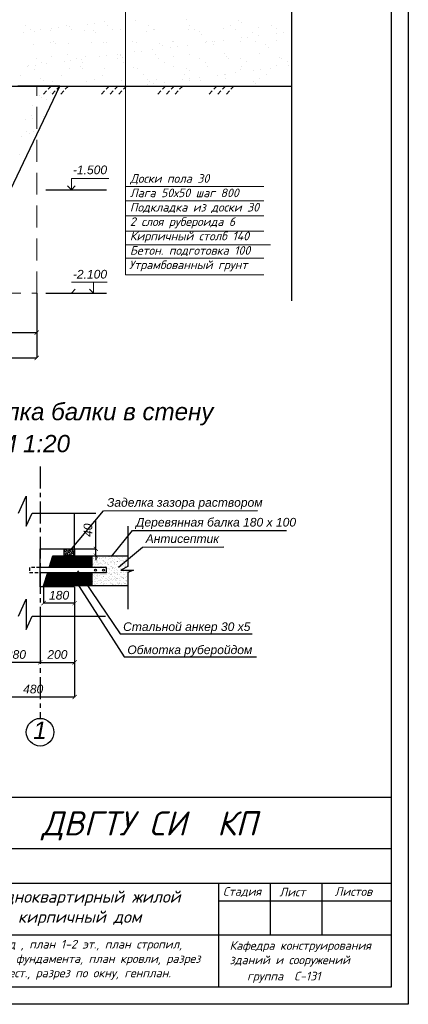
# Model space of a CAD drawing. Header units: millimetres. Extents: x 84778 to 227326, y -44398 to 146312.
# Tile 25 of 67: x 216073 to 227326, y -44398 to -15894. Entities that reach past the tile are written whole.
import ezdxf

# ---------------------------------------------------------------- set-up
doc = ezdxf.new("R2010")
doc.units = ezdxf.units.MM
doc.header["$LTSCALE"] = 10
for name, pattern in [('ACAD_ISO03W100', [30, 12, -18]), ('CENTER', [50.8, 31.75, -6.35, 6.35, -6.35]), ('DASHED', [19.05, 12.7, -6.35])]:
    doc.linetypes.add(name, pattern=pattern)
for name, color, linetype in [('Осевая', 7, 'CENTER'), ('Пунктир', 7, 'DASHED'), ('Размерная', 7, 'Continuous'), ('Текст', 7, 'Continuous'), ('Штриховка', 7, 'DASHED')]:
    doc.layers.add(name, color=color, linetype=linetype)
for name, color, linetype, lineweight in [('Основная', 7, 'Continuous', 30), ('основной', 7, 'Continuous', 30), ('пунктирная', 7, 'ACAD_ISO03W100', 20), ('Тонкая', 7, 'Continuous', 25)]:
    doc.layers.add(name, color=color, linetype=linetype, lineweight=lineweight)
doc.styles.add('Isocpeur', font='isocpeui.ttf')
doc.styles.add('JOHN 13', font='isocpeui.ttf', dxfattribs={"height": 3.5})
doc.styles.add('STIL 888', font='ARIALI.TTF')

# ---------------------------------------------------------------- blocks, each defined once
blk = doc.blocks.new('_ArchTick')
at = {"color": 0, "linetype": 'ByBlock', "const_width": 0.15}
blk.add_lwpolyline([(-0.5, -0.5), (0.5, 0.5)], dxfattribs=at)

msp = doc.modelspace()

# ---------------------------------------------------------------- linework, layer by layer
at = {"lineweight": 30}
for p, q in [((227326.4, 15002.5), (227326.4, -44397.5)), ((226826.4, 14502.5), (226826.4, -43897.5)), ((226826.4, -43897.5), (145226.4, -43897.5)), ((227326.4, -44397.5), (143226.4, -44397.5))]:
    msp.add_line(p, q, dxfattribs=at)
at = {"color": 0, "linetype": 'ByBlock', "const_width": 18.8}
msp.add_lwpolyline([(216506.4, -25013.6), (216631.4, -24888.6)], dxfattribs=at)
at = {"layer": 'Осевая', "ltscale": 2}
msp.add_line((216664.5, -28829.4), (216664.5, -36119.9), dxfattribs=at)
at = {"layer": 'Основная', "ltscale": 50}
msp.add_line((216568.9, -17815.4), (223940.4, -17815.4), dxfattribs=at)
at = {"layer": 'основной', "linetype": 'Continuous', "ltscale": 1000}
for p, q in [((213717, -17815.4), (216568.9, -17815.4)), ((215811.2, -20815.4), (217231.8, -17815.4)), ((217231.8, -17815.4), (216018.9, -17815.4))]:
    msp.add_line(p, q, dxfattribs=at)
at = {"layer": 'основной', "ltscale": 1000}
for p, q in [((217664.5, -31211.2), (217664.5, -30177.7)), ((216664.5, -31211.2), (217664.5, -31211.2)), ((216664.5, -31898.7), (216664.5, -31211.2)), ((216664.5, -32311.2), (216664.5, -31898.7)), ((217664.5, -32311.2), (216664.5, -32311.2)), ((217664.5, -32311.8), (217664.5, -33160.6))]:
    msp.add_line(p, q, dxfattribs=at)
at = {"layer": 'Пунктир', "ltscale": 0.8}
for p, q in [((216664.5, -31748.7), (216356.3, -31748.7)), ((216356.3, -31748.7), (216356.3, -31898.7)), ((216356.3, -31898.7), (216664.5, -31898.7))]:
    msp.add_line(p, q, dxfattribs=at)
at = {"layer": 'пунктирная', "linetype": 'DASHED', "ltscale": 5}
for p, q in [((216568.9, -23815.4), (216568.9, -17815.4)), ((213568.9, -23815.4), (216568.9, -23815.4))]:
    msp.add_line(p, q, dxfattribs=at)
at = {"layer": 'Размерная', "linetype": 'Continuous', "lineweight": 20}
for p, q in [((217568.7, -20495.4), (218653.4, -20495.4)), ((217568.7, -20815.4), (217568.7, -20495.4)), ((217455.6, -20702.3), (217568.7, -20815.4)), ((217681.9, -20702.3), (217568.7, -20815.4)), ((217568.7, -23488), (218609.8, -23488)), ((218210.1, -23808), (218210.1, -23488)), ((217681.9, -23694.8), (217568.7, -23808)), ((218096.9, -23694.8), (218210.1, -23808))]:
    msp.add_line(p, q, dxfattribs=at)
at = {"layer": 'Размерная', "ltscale": 1000}
for p, q in [((216664.5, -33161.2), (216664.5, -34500.9)), ((216664.5, -33164.4), (216664.5, -34500.9)), ((217664.5, -33164.4), (217664.5, -34500.9)), ((217664.5, -33165), (217664.5, -35502.1)), ((216664.5, -34499.7), (215264.5, -34499.7)), ((216664.5, -34499.7), (217664.5, -34499.7)), ((215264.5, -35500.9), (217664.5, -35500.9))]:
    msp.add_line(p, q, dxfattribs=at)
at = {"layer": 'Текст', "lineweight": 20}
for p, q in [((219134.6, -13465.4), (219134.6, -23275.8)), ((219134.6, -20724), (223140.7, -20724)), ((219134.6, -21138.7), (223140.7, -21138.7)), ((219134.6, -21569.3), (223140.7, -21569.3)), ((219134.6, -22015.9), (223140.7, -22015.9)), ((219134.6, -22414.6), (223334.9, -22414.6)), ((219134.6, -22797.4), (223140.7, -22797.4)), ((219134.6, -23275.8), (223140.7, -23275.8))]:
    msp.add_line(p, q, dxfattribs=at)
at = {"layer": 'Тонкая', "ltscale": 50}
for p, q in [((223942.8, -10943.1), (223942.8, -24028.4)), ((216832.7, -20815.4), (218583.3, -20815.4)), ((216568.9, -23814.8), (216568.9, -24952)), ((216832.7, -23808), (218583.3, -23808)), ((215068.9, -24951.1), (216568.9, -24951.1))]:
    msp.add_line(p, q, dxfattribs=at)
at = {"layer": 'Тонкая', "linetype": 'Continuous', "ltscale": 1000}
for p, q in [((218540.2, -15956.8), (218540.2, -15956.8)), ((219414.3, -15928.3), (219414.3, -15928.3)), ((220891.1, -15897.7), (220891.1, -15897.7)), ((222415.6, -15910.8), (222415.6, -15910.8)), ((216238.2, -16072.8), (216238.2, -16072.8)), ((216398.9, -16175.2), (216398.9, -16175.2)), ((216489.1, -16226.9), (216489.1, -16226.9)), ((216674.1, -16185.3), (216674.1, -16185.3)), ((216978.1, -16215.3), (216978.1, -16215.3)), ((217006.6, -16158.8), (217006.6, -16158.8)), ((217204.9, -16132.6), (217204.9, -16132.6)), ((217424.7, -16070.7), (217424.7, -16070.7)), ((217514.7, -16091.9), (217514.7, -16091.9)), ((217585.4, -16173), (217585.4, -16173)), ((217952.7, -16219.9), (217952.7, -16219.9)), ((218032.2, -16023.7), (218032.2, -16023.7)), ((218198.7, -16198.4), (218198.7, -16198.4)), ((218230.5, -15997.6), (218230.5, -15997.6)), ((218611.2, -16068.5), (218611.2, -16068.5)), ((218771.9, -16170.9), (218771.9, -16170.9)), ((218981.8, -16182.9), (218981.8, -16182.9)), ((219745.7, -16232.1), (219745.7, -16232.1)), ((219797.7, -16066.4), (219797.7, -16066.4)), ((219958.4, -16168.7), (219958.4, -16168.7)), ((219979.1, -16170.1), (219979.1, -16170.1)), ((220953.7, -16174.8), (220953.7, -16174.8)), ((220984.2, -16064.2), (220984.2, -16064.2)), ((221144.9, -16166.6), (221144.9, -16166.6)), ((221270.3, -16245.2), (221270.3, -16245.2)), ((221982.8, -16137.7), (221982.8, -16137.7)), ((222170.7, -16062.1), (222170.7, -16062.1)), ((222331.3, -16164.4), (222331.3, -16164.4)), ((222485.8, -15975.1), (222485.8, -15975.1)), ((222980.1, -16125), (222980.1, -16125)), ((223357.2, -16059.9), (223357.2, -16059.9)), ((223517.8, -16162.3), (223517.8, -16162.3)), ((216179.4, -16267.7), (216179.4, -16267.7)), ((218268.9, -16262.7), (218268.9, -16262.7)), ((220494.3, -16527.4), (220494.3, -16527.4)), ((221340.5, -16309.5), (221340.5, -16309.5)), ((221491.6, -16514.6), (221491.6, -16514.6)), ((221968.2, -16492), (221968.2, -16492)), ((222466.2, -16519.3), (222466.2, -16519.3)), ((222485.7, -16423.9), (222485.7, -16423.9)), ((222684, -16397.8), (222684, -16397.8)), ((222817.3, -16278.8), (222817.3, -16278.8)), ((222993.8, -16357), (222993.8, -16357)), ((223495.2, -16482.2), (223495.2, -16482.2)), ((223511.3, -16288.9), (223511.3, -16288.9)), ((223709.6, -16262.8), (223709.6, -16262.8)), ((216464.3, -16609.5), (216464.3, -16609.5)), ((216977.3, -16543.7), (216977.3, -16543.7)), ((217053.4, -16532.8), (217053.4, -16532.8)), ((217123.6, -16597.1), (217123.6, -16597.1)), ((217493.3, -16572.5), (217493.3, -16572.5)), ((218163.8, -16541.5), (218163.8, -16541.5)), ((218490.6, -16559.8), (218490.6, -16559.8)), ((218600.4, -16566.5), (218600.4, -16566.5)), ((219350.3, -16539.4), (219350.3, -16539.4)), ((219465.2, -16564.4), (219465.2, -16564.4)), ((219607.3, -16802.8), (219607.3, -16802.8)), ((219917.1, -16762), (219917.1, -16762)), ((220124.9, -16579.5), (220124.9, -16579.5)), ((220195.2, -16643.9), (220195.2, -16643.9)), ((220434.6, -16693.9), (220434.6, -16693.9)), ((220536.8, -16537.2), (220536.8, -16537.2)), ((220632.9, -16667.8), (220632.9, -16667.8)), ((220942.6, -16627), (220942.6, -16627)), ((221460.1, -16558.9), (221460.1, -16558.9)), ((221658.5, -16532.8), (221658.5, -16532.8)), ((221672, -16613.2), (221672, -16613.2)), ((221723.3, -16535.1), (221723.3, -16535.1)), ((222909.7, -16532.9), (222909.7, -16532.9)), ((223196.5, -16626.3), (223196.5, -16626.3)), ((223266.7, -16690.7), (223266.7, -16690.7)), ((216545.9, -17026.9), (216545.9, -17026.9)), ((217002.1, -16949.4), (217002.1, -16949.4)), ((217357.9, -17099), (217357.9, -17099)), ((217455, -16900.8), (217455, -16900.8)), ((217556.2, -17072.9), (217556.2, -17072.9)), ((217732.4, -17024.7), (217732.4, -17024.7)), ((217865.9, -17032.1), (217865.9, -17032.1)), ((217976.7, -16954), (217976.7, -16954)), ((218383.4, -16964), (218383.4, -16964)), ((218581.8, -16937.8), (218581.8, -16937.8)), ((218891.5, -16897.1), (218891.5, -16897.1)), ((218918.9, -17022.6), (218918.9, -17022.6)), ((218979.6, -16913.9), (218979.6, -16913.9)), ((219005.8, -16917), (219005.8, -16917)), ((219049.8, -16978.3), (219049.8, -16978.3)), ((219409, -16828.9), (219409, -16828.9)), ((220003.1, -16904.3), (220003.1, -16904.3)), ((220105.4, -17020.4), (220105.4, -17020.4)), ((220526.6, -16947.6), (220526.6, -16947.6)), ((220977.7, -16908.9), (220977.7, -16908.9)), ((221291.9, -17018.3), (221291.9, -17018.3)), ((222006.8, -16871.9), (222006.8, -16871.9)), ((222051.2, -16960.7), (222051.2, -16960.7)), ((222121.4, -17025.1), (222121.4, -17025.1)), ((222478.4, -17016.1), (222478.4, -17016.1)), ((223004.1, -16859.1), (223004.1, -16859.1)), ((223598.2, -16994.4), (223598.2, -16994.4)), ((223664.9, -17014), (223664.9, -17014)), ((216309.7, -17235.2), (216309.7, -17235.2)), ((216332.3, -17234), (216332.3, -17234)), ((216488.3, -17343.7), (216488.3, -17343.7)), ((216530.6, -17207.9), (216530.6, -17207.9)), ((216706.6, -17129.3), (216706.6, -17129.3)), ((216840.4, -17167.1), (216840.4, -17167.1)), ((217517.3, -17306.6), (217517.3, -17306.6)), ((217834.3, -17248.3), (217834.3, -17248.3)), ((217893.1, -17127.1), (217893.1, -17127.1)), ((217904.5, -17312.7), (217904.5, -17312.7)), ((218514.6, -17293.9), (218514.6, -17293.9)), ((219079.6, -17124.9), (219079.6, -17124.9)), ((219381.3, -17282), (219381.3, -17282)), ((219489.2, -17298.5), (219489.2, -17298.5)), ((220266.1, -17122.8), (220266.1, -17122.8)), ((220518.3, -17261.5), (220518.3, -17261.5)), ((220905.8, -17295.1), (220905.8, -17295.1)), ((220976.1, -17359.5), (220976.1, -17359.5)), ((221452.6, -17120.6), (221452.6, -17120.6)), ((221515.6, -17248.8), (221515.6, -17248.8)), ((222452.9, -17328.8), (222452.9, -17328.8)), ((222490.2, -17253.4), (222490.2, -17253.4)), ((222639.1, -17118.5), (222639.1, -17118.5)), ((222837, -17364.1), (222837, -17364.1)), ((223035.3, -17338), (223035.3, -17338)), ((223345.1, -17297.2), (223345.1, -17297.2)), ((223519.3, -17216.4), (223519.3, -17216.4)), ((223825.5, -17116.3), (223825.5, -17116.3)), ((223862.6, -17229.1), (223862.6, -17229.1)), ((216098.5, -17499.9), (216098.5, -17499.9)), ((216688.9, -17582.7), (216688.9, -17582.7)), ((216759.2, -17647.1), (216759.2, -17647.1)), ((217285, -17497.7), (217285, -17497.7)), ((218236, -17616.4), (218236, -17616.4)), ((218471.5, -17495.6), (218471.5, -17495.6)), ((219029.8, -17651.1), (219029.8, -17651.1)), ((219658, -17493.4), (219658, -17493.4)), ((219760.5, -17629.5), (219760.5, -17629.5)), ((220027.1, -17638.4), (220027.1, -17638.4)), ((220785.9, -17634.1), (220785.9, -17634.1)), ((220844.5, -17491.3), (220844.5, -17491.3)), ((220984.2, -17608), (220984.2, -17608)), ((221001.7, -17643), (221001.7, -17643)), ((221293.9, -17567.3), (221293.9, -17567.3)), ((221307.5, -17663.2), (221307.5, -17663.2)), ((221811.4, -17499.1), (221811.4, -17499.1)), ((222009.7, -17473), (222009.7, -17473)), ((222030.8, -17606), (222030.8, -17606)), ((222031, -17489.1), (222031, -17489.1)), ((222319.5, -17432.2), (222319.5, -17432.2)), ((223028.1, -17593.3), (223028.1, -17593.3)), ((223217.5, -17487), (223217.5, -17487)), ((217026.1, -17683.5), (217026.1, -17683.5)), ((218000.7, -17688.2), (218000.7, -17688.2)), ((219760.3, -17769.2), (219760.3, -17769.2)), ((219830.7, -17693.9), (219830.7, -17693.9)), ((219958.6, -17743), (219958.6, -17743)), ((220268.4, -17702.3), (220268.4, -17702.3)), ((222832.1, -17676.3), (222832.1, -17676.3)), ((222902.3, -17740.6), (222902.3, -17740.6)), ((216568.9, -23815.4), (216568.9, -25686.6)), ((213568.9, -25686.6), (216568.9, -25686.6))]:
    msp.add_line(p, q, dxfattribs=at)
at = {"layer": 'Тонкая', "ltscale": 1000}
for p, q in [((216038.6, -30177.7), (216257.6, -29684.5)), ((216257.6, -29684.5), (216257.6, -30560.1)), ((216257.6, -30560.1), (216429.7, -30177.7)), ((216429.7, -30177.7), (218278.5, -30177.7)), ((217545.7, -31248.7), (218502.3, -30111.7)), ((218502.3, -30111.7), (222956.6, -30104.9)), ((218278.4, -31211.2), (218278.4, -30385.4)), ((218729, -31436.2), (219341.4, -30684.5)), ((219200.2, -30555.7), (219200.2, -31727.9)), ((219341.4, -30684.5), (223795.7, -30677.7)), ((217356.2, -31411.2), (217356.5, -31211.2)), ((217356.3, -31348.3), (217371.7, -31332.9)), ((217356.4, -31303.3), (217388.6, -31271.2)), ((217356.5, -31258.4), (217403.6, -31211.2)), ((217356.5, -31211.2), (217664.5, -31211.2)), ((217377.3, -31372.2), (217433.5, -31316.1)), ((217382.9, -31321.7), (217382.9, -31321.7)), ((217394.2, -31310.5), (217450.3, -31254.3)), ((217399.8, -31259.9), (217399.8, -31259.9)), ((217411, -31248.7), (217448.5, -31211.2)), ((217439.1, -31355.4), (217495.2, -31299.2)), ((217444.7, -31304.8), (217444.7, -31304.8)), ((217455.9, -31293.6), (217512, -31237.5)), ((217461.5, -31243.1), (217461.5, -31243.1)), ((217472.7, -31231.9), (217493.4, -31211.2)), ((217484, -31400.3), (217540.1, -31344.1)), ((217489.6, -31349.7), (217489.6, -31349.7)), ((217500.8, -31338.5), (217556.9, -31282.4)), ((217506.4, -31288), (217506.4, -31288)), ((217517.6, -31276.8), (217573.8, -31220.6)), ((217523.3, -31226.3), (217523.3, -31226.3)), ((217534.5, -31215), (217538.3, -31211.2)), ((217545.7, -31383.4), (217601.8, -31327.3)), ((217551.3, -31332.9), (217551.3, -31332.9)), ((217562.5, -31321.7), (217618.7, -31265.6)), ((217568.2, -31271.2), (217568.2, -31271.2)), ((217579.4, -31259.9), (217628.1, -31211.2)), ((217607.4, -31366.6), (217663.6, -31310.5)), ((217613.1, -31316.1), (217613.1, -31316.1)), ((217624.3, -31304.8), (217664.5, -31264.6)), ((217629.9, -31254.3), (217629.9, -31254.3)), ((217641.1, -31243.1), (217664.5, -31219.7)), ((217664.5, -31211.2), (217664.5, -31411.2)), ((217664.5, -31411.2), (217664.5, -31311.2)), ((217665.2, -31211.2), (218279.7, -31211.2)), ((218278.4, -31411.2), (218278.4, -31211.2)), ((218932.4, -31738.3), (219624.5, -31160.6)), ((219624.5, -31160.6), (221983, -31156.9)), ((216929.9, -31748.7), (217033.8, -31411.2)), ((216929.9, -31748.7), (217033.8, -31411.2)), ((216966.4, -31630.1), (218164.5, -31630.1)), ((216975.2, -31748.7), (216975.2, -31601.6)), ((216976.2, -31598.3), (218164.5, -31598.3)), ((216986, -31566.6), (218164.5, -31566.6)), ((216995.7, -31534.8), (218164.5, -31534.8)), ((217005.5, -31503.1), (218164.5, -31503.1)), ((217006.9, -31748.7), (217006.9, -31498.4)), ((217015.3, -31471.3), (218164.5, -31471.3)), ((217025, -31439.6), (218164.5, -31439.6)), ((217033.8, -31411.2), (219200.2, -31411.2)), ((217033.8, -31411.2), (218164.5, -31411.2)), ((217038.7, -31748.7), (217038.7, -31411.2)), ((217070.4, -31748.7), (217070.4, -31411.2)), ((217102.2, -31748.7), (217102.2, -31411.2)), ((217133.9, -31748.7), (217133.9, -31411.2)), ((217165.7, -31748.7), (217165.7, -31411.2)), ((217197.4, -31748.7), (217197.4, -31411.2)), ((217229.2, -31748.7), (217229.2, -31411.2)), ((217260.9, -31748.7), (217260.9, -31411.2)), ((217292.7, -31748.7), (217292.7, -31411.2)), ((217324.4, -31748.7), (217324.4, -31411.2)), ((217356.2, -31748.7), (217356.2, -31411.2)), ((217664.5, -31411.2), (217356.2, -31411.2)), ((217366.1, -31383.4), (217366.1, -31383.4)), ((217383.2, -31411.2), (217416.6, -31377.8)), ((217387.9, -31748.7), (217387.9, -31411.2)), ((217419.7, -31748.7), (217419.7, -31411.2)), ((217427.8, -31366.6), (217427.8, -31366.6)), ((217428.1, -31411.2), (217478.4, -31361)), ((217451.4, -31748.7), (217451.4, -31411.2)), ((217483.2, -31748.7), (217483.2, -31411.2)), ((217514.9, -31748.7), (217514.9, -31411.2)), ((217517.9, -31411.2), (217523.3, -31405.9)), ((217534.5, -31394.6), (217534.5, -31394.6)), ((217546.7, -31748.7), (217546.7, -31411.2)), ((217562.8, -31411.2), (217585, -31389)), ((217578.4, -31748.7), (217578.4, -31411.2)), ((217596.2, -31377.8), (217596.2, -31377.8)), ((217607.7, -31411.2), (217646.7, -31372.2)), ((217610.2, -31748.7), (217610.2, -31411.2)), ((217641.9, -31748.7), (217641.9, -31411.2)), ((217652.6, -31411.2), (217664.5, -31399.3)), ((217658, -31361), (217658, -31361)), ((217665.2, -31411.2), (218279.7, -31411.2)), ((217673.7, -31748.7), (217673.7, -31411.2)), ((217705.4, -31748.7), (217705.4, -31411.2)), ((217737.2, -31748.7), (217737.2, -31411.2)), ((217768.9, -31748.7), (217768.9, -31411.2)), ((217800.7, -31748.7), (217800.7, -31411.2)), ((217832.4, -31748.7), (217832.4, -31411.2)), ((217864.2, -31748.7), (217864.2, -31411.2)), ((217895.9, -31748.7), (217895.9, -31411.2)), ((217927.7, -31748.7), (217927.7, -31411.2)), ((217959.4, -31748.7), (217959.4, -31411.2)), ((217991.2, -31748.7), (217991.2, -31411.2)), ((218022.9, -31748.7), (218022.9, -31411.2)), ((218054.7, -31748.7), (218054.7, -31411.2)), ((218086.4, -31748.7), (218086.4, -31411.2)), ((218118.2, -31748.7), (218118.2, -31411.2)), ((218149.9, -31748.7), (218149.9, -31411.2)), ((218164.5, -31411.2), (218164.5, -31748.7)), ((218164.5, -31411.2), (218164.5, -31748.7)), ((218164.6, -31510.5), (218164.6, -31510.5)), ((218171.2, -31480), (218171.2, -31480)), ((218172.2, -31490.3), (218172.2, -31490.3)), ((218182.9, -31490.7), (218182.9, -31490.7)), ((218216.2, -31503.7), (218216.2, -31503.7)), ((218223.6, -31479.8), (218223.6, -31479.8)), ((218227.6, -31602.1), (218227.6, -31602.1)), ((218238.1, -31541.3), (218238.1, -31541.3)), ((218246.8, -31411.5), (218246.8, -31411.5)), ((218273.5, -31428.5), (218273.5, -31428.5)), ((218278.4, -31411.2), (218278.4, -31536.2)), ((218298, -31570.5), (218298, -31570.5)), ((218301.3, -31599.3), (218301.3, -31599.3)), ((218302.5, -31492.4), (218302.5, -31492.4)), ((218309.2, -31414.1), (218309.2, -31414.1)), ((218313, -31610), (218313, -31610)), ((218313.2, -31536.4), (218313.2, -31536.4)), ((218324.8, -31587.6), (218324.8, -31587.6)), ((218335.6, -31488), (218335.6, -31488)), ((218362.1, -31424.3), (218362.1, -31424.3)), ((218369.9, -31490), (218369.9, -31490)), ((218373.8, -31435), (218373.8, -31435)), ((218387.2, -31481.2), (218387.2, -31481.2)), ((218395.1, -31473.6), (218395.1, -31473.6)), ((218399.1, -31596), (218399.1, -31596)), ((218429, -31485.6), (218429, -31485.6)), ((218445.7, -31637.9), (218445.7, -31637.9)), ((218471.3, -31428.2), (218471.3, -31428.2)), ((218471.7, -31414.8), (218471.7, -31414.8)), ((218473.4, -31469.9), (218473.4, -31469.9)), ((218475.7, -31537.2), (218475.7, -31537.2)), ((218492.2, -31543.5), (218492.2, -31543.5)), ((218495.8, -31570.1), (218495.8, -31570.1)), ((218503.9, -31554.3), (218503.9, -31554.3)), ((218506.5, -31465.5), (218506.5, -31465.5)), ((218522.6, -31587.2), (218522.6, -31587.2)), ((218532, -31626.6), (218532, -31626.6)), ((218558.1, -31458.7), (218558.1, -31458.7)), ((218559.2, -31604.9), (218559.2, -31604.9)), ((218561.3, -31471.5), (218561.3, -31471.5)), ((218565, -31622.2), (218565, -31622.2)), ((218565.3, -31593.8), (218565.3, -31593.8)), ((218567.7, -31489.6), (218567.7, -31489.6)), ((218616.7, -31615.4), (218616.7, -31615.4)), ((218619.9, -31429.9), (218619.9, -31429.9)), ((218644.4, -31447.4), (218644.4, -31447.4)), ((218647.2, -31531), (218647.2, -31531)), ((218669, -31427.8), (218669, -31427.8)), ((218677.4, -31443), (218677.4, -31443)), ((218683.1, -31487.8), (218683.1, -31487.8)), ((218693.5, -31569.8), (218693.5, -31569.8)), ((218694.8, -31498.5), (218694.8, -31498.5)), ((218702.9, -31604.1), (218702.9, -31604.1)), ((218720.3, -31586.8), (218720.3, -31586.8)), ((218723.8, -31472.3), (218723.8, -31472.3)), ((218727.8, -31594.6), (218727.8, -31594.6)), ((218729, -31436.2), (218729, -31436.2)), ((218736, -31599.7), (218736, -31599.7)), ((218750, -31549.1), (218750, -31549.1)), ((218765.4, -31489.2), (218765.4, -31489.2)), ((218787.6, -31592.9), (218787.6, -31592.9)), ((218813.2, -31607.1), (218813.2, -31607.1)), ((218813.4, -31528.9), (218813.4, -31528.9)), ((218815.3, -31424.9), (218815.3, -31424.9)), ((218825, -31617.8), (218825, -31617.8)), ((218848.3, -31420.5), (218848.3, -31420.5)), ((218866.8, -31427.5), (218866.8, -31427.5)), ((218873.8, -31581.6), (218873.8, -31581.6)), ((218874, -31432.1), (218874, -31432.1)), ((218885.7, -31442.8), (218885.7, -31442.8)), ((218891.3, -31569.4), (218891.3, -31569.4)), ((218895.3, -31466.1), (218895.3, -31466.1)), ((218899.3, -31588.4), (218899.3, -31588.4)), ((218900, -31413.7), (218900, -31413.7)), ((218906.9, -31577.2), (218906.9, -31577.2)), ((218918.1, -31586.5), (218918.1, -31586.5)), ((218940.9, -31493.4), (218940.9, -31493.4)), ((218958.5, -31570.4), (218958.5, -31570.4)), ((218963.2, -31488.9), (218963.2, -31488.9)), ((218975.8, -31529.7), (218975.8, -31529.7)), ((219004.1, -31551.3), (219004.1, -31551.3)), ((219015.8, -31562.1), (219015.8, -31562.1)), ((219044.8, -31559.1), (219044.8, -31559.1)), ((219061.5, -31464), (219061.5, -31464)), ((219064.5, -31427.1), (219064.5, -31427.1)), ((219065.5, -31586.3), (219065.5, -31586.3)), ((219071.1, -31612.7), (219071.1, -31612.7)), ((219077.8, -31554.7), (219077.8, -31554.7)), ((219089, -31569.1), (219089, -31569.1)), ((219115.8, -31586.1), (219115.8, -31586.1)), ((219129.4, -31547.9), (219129.4, -31547.9)), ((219131.8, -31437.7), (219131.8, -31437.7)), ((219147.3, -31523.5), (219147.3, -31523.5)), ((219160.9, -31488.5), (219160.9, -31488.5)), ((219195, -31495.6), (219195, -31495.6)), ((218587.9, -31748.7), (216664.5, -31748.7)), ((216664.5, -31898.7), (216899.1, -31898.7)), ((216764.5, -32286.2), (216883.8, -31898.7)), ((216764.5, -32286.2), (216883.8, -31898.7)), ((216878.5, -31915.8), (218164.5, -31915.8)), ((216879.9, -32286.2), (216879.9, -31911.2)), ((216883.8, -31898.7), (218164.5, -31898.7)), ((216899.1, -31898.7), (218587.9, -31898.7)), ((216911.7, -32286.2), (216911.7, -31898.7)), ((218164.5, -31748.7), (216929.9, -31748.7)), ((216937.1, -31725.3), (218164.5, -31725.3)), ((216943.4, -31748.7), (216943.4, -31704.8)), ((216943.4, -32286.2), (216943.4, -31898.7)), ((216946.9, -31693.6), (218164.5, -31693.6)), ((216956.6, -31661.8), (218164.5, -31661.8)), ((216975.2, -32286.2), (216975.2, -31898.7)), ((217006.9, -32286.2), (217006.9, -31898.7)), ((217038.7, -32286.2), (217038.7, -31898.7)), ((217070.4, -32286.2), (217070.4, -31898.7)), ((217102.2, -32286.2), (217102.2, -31898.7)), ((217133.9, -32286.2), (217133.9, -31898.7)), ((217165.7, -32286.2), (217165.7, -31898.7)), ((217197.4, -32286.2), (217197.4, -31898.7)), ((217229.2, -32286.2), (217229.2, -31898.7)), ((217260.9, -32286.2), (217260.9, -31898.7)), ((217292.7, -32286.2), (217292.7, -31898.7)), ((217324.4, -32286.2), (217324.4, -31898.7)), ((217356.2, -32286.2), (217356.2, -31898.7)), ((217387.9, -32286.2), (217387.9, -31898.7)), ((217419.7, -32286.2), (217419.7, -31898.7)), ((217451.4, -32286.2), (217451.4, -31898.7)), ((217483.2, -32286.2), (217483.2, -31898.7)), ((217514.9, -32286.2), (217514.9, -31898.7)), ((217546.7, -32286.2), (217546.7, -31898.7)), ((217578.4, -32286.2), (217578.4, -31898.7)), ((217610.2, -32286.2), (217610.2, -31898.7)), ((217641.9, -32286.2), (217641.9, -31898.7)), ((217673.7, -32286.2), (217673.7, -31898.7)), ((217705.4, -32286.2), (217705.4, -31898.7)), ((217737.2, -32286.2), (217737.2, -31898.7)), ((217748.8, -31851), (218980.9, -33671.7)), ((217768.9, -32286.2), (217768.9, -31898.7)), ((217800.7, -32286.2), (217800.7, -31898.7)), ((217832.4, -32286.2), (217832.4, -31898.7)), ((217864.2, -32286.2), (217864.2, -31898.7)), ((217895.9, -32286.2), (217895.9, -31898.7)), ((217927.7, -32286.2), (217927.7, -31898.7)), ((217959.4, -32286.2), (217959.4, -31898.7)), ((217991.2, -32286.2), (217991.2, -31898.7)), ((218022.9, -32286.2), (218022.9, -31898.7)), ((218054.7, -32286.2), (218054.7, -31898.7)), ((218086.4, -32286.2), (218086.4, -31898.7)), ((218118.2, -32286.2), (218118.2, -31898.7)), ((218149.9, -32286.2), (218149.9, -31898.7)), ((218164.5, -31898.7), (218164.5, -32286.2)), ((218164.5, -31898.7), (218164.5, -32286.2)), ((218177.4, -31716.3), (218177.4, -31716.3)), ((218178.4, -31746.9), (218178.4, -31746.9)), ((218190.1, -31671.6), (218190.1, -31671.6)), ((218223.2, -31667.2), (218223.2, -31667.2)), ((218223.5, -31649.3), (218223.5, -31649.3)), ((218229.6, -31905.9), (218229.6, -31905.9)), ((218231.6, -31724.5), (218231.6, -31724.5)), ((218274.8, -31660.4), (218274.8, -31660.4)), ((218317.2, -31658.8), (218317.2, -31658.8)), ((218325.2, -31903.5), (218325.2, -31903.5)), ((218349.3, -31729.5), (218349.3, -31729.5)), ((218361, -31649.1), (218361, -31649.1)), ((218368.3, -31660.6), (218368.3, -31660.6)), ((218376.1, -31746.6), (218376.1, -31746.6)), ((218382.4, -31904.2), (218382.4, -31904.2)), ((218394.1, -31644.7), (218394.1, -31644.7)), ((218403.1, -31718.3), (218403.1, -31718.3)), ((218421.2, -31649), (218421.2, -31649)), ((218427.4, -31905.6), (218427.4, -31905.6)), ((218431.5, -31718.5), (218431.5, -31718.5)), ((218443.2, -31729.3), (218443.2, -31729.3)), ((218479.7, -31659.6), (218479.7, -31659.6)), ((218487.7, -31904.3), (218487.7, -31904.3)), ((218547.1, -31729.1), (218547.1, -31729.1)), ((218569.3, -31716.2), (218569.3, -31716.2)), ((218573.9, -31746.2), (218573.9, -31746.2)), ((218587.9, -31898.7), (218587.9, -31748.7)), ((218590.5, -31783.3), (218590.5, -31783.3)), ((218598.4, -31888.2), (218598.4, -31888.2)), ((218619, -31648.6), (218619, -31648.6)), ((218622.4, -31662.8), (218622.4, -31662.8)), ((218623.6, -31778.9), (218623.6, -31778.9)), ((218625.1, -31905.2), (218625.1, -31905.2)), ((218628.6, -31899.1), (218628.6, -31899.1)), ((218634.1, -31673.5), (218634.1, -31673.5)), ((218651.2, -31653.4), (218651.2, -31653.4)), ((218655.2, -31775.7), (218655.2, -31775.7)), ((218659.2, -31898.1), (218659.2, -31898.1)), ((218670.3, -31807.6), (218670.3, -31807.6)), ((218675.2, -31772.1), (218675.2, -31772.1)), ((218689.3, -31724.1), (218689.3, -31724.1)), ((218731.8, -31717), (218731.8, -31717)), ((218735.8, -31839.3), (218735.8, -31839.3)), ((218744.8, -31728.8), (218744.8, -31728.8)), ((218752.5, -31782.1), (218752.5, -31782.1)), ((218761.4, -31760.8), (218761.4, -31760.8)), ((218764.2, -31792.8), (218764.2, -31792.8)), ((218771.6, -31745.8), (218771.6, -31745.8)), ((218794.5, -31756.4), (218794.5, -31756.4)), ((218796.1, -31887.8), (218796.1, -31887.8)), ((218816.7, -31648.3), (218816.7, -31648.3)), ((218817.4, -31651.3), (218817.4, -31651.3)), ((218819.5, -31843.4), (218819.5, -31843.4)), ((218820, -31917.5), (218820, -31917.5)), ((218821.4, -31773.6), (218821.4, -31773.6)), ((218822.9, -31904.9), (218822.9, -31904.9)), ((218825.4, -31896), (218825.4, -31896)), ((218846.1, -31749.6), (218846.1, -31749.6)), ((218853, -31913.1), (218853, -31913.1)), ((218868, -31807.3), (218868, -31807.3)), ((218880.2, -31668.4), (218880.2, -31668.4)), ((218882.7, -31901.3), (218882.7, -31901.3)), ((218894.4, -31912), (218894.4, -31912)), ((218903.3, -31710.8), (218903.3, -31710.8)), ((218904.7, -31906.3), (218904.7, -31906.3)), ((218907.3, -31833.1), (218907.3, -31833.1)), ((218932.4, -31738.3), (218932.4, -31738.3)), ((218942.6, -31728.4), (218942.6, -31728.4)), ((218943.4, -31726.3), (218943.4, -31726.3)), ((218955.1, -31737), (218955.1, -31737)), ((218965.4, -31733.9), (218965.4, -31733.9)), ((218969.3, -31745.5), (218969.3, -31745.5)), ((218979.8, -31652), (218979.8, -31652)), ((218983.8, -31774.4), (218983.8, -31774.4)), ((218987.8, -31896.7), (218987.8, -31896.7)), ((218990.9, -31895), (218990.9, -31895)), ((218993.9, -31887.4), (218993.9, -31887.4)), ((219200.2, -31727.9), (219005.7, -31829.4)), ((219005.7, -31829.4), (219200.2, -31829.4)), ((219010.3, -31787.7), (219010.3, -31787.7)), ((219014.5, -31647.9), (219014.5, -31647.9)), ((219017.1, -31727.1), (219017.1, -31727.1)), ((219020.6, -31904.5), (219020.6, -31904.5)), ((219024, -31890.6), (219024, -31890.6)), ((219069.5, -31708.7), (219069.5, -31708.7)), ((219073.5, -31831), (219073.5, -31831)), ((219073.6, -31845.6), (219073.6, -31845.6)), ((219075.6, -31883.8), (219075.6, -31883.8)), ((219085.3, -31856.3), (219085.3, -31856.3)), ((219103.3, -31715.8), (219103.3, -31715.8)), ((219134.3, -31670.6), (219134.3, -31670.6)), ((219136.4, -31711.4), (219136.4, -31711.4)), ((219140.3, -31728.1), (219140.3, -31728.1)), ((219140.5, -31906.9), (219140.5, -31906.9)), ((219146, -31681.3), (219146, -31681.3)), ((219151.3, -31645.9), (219151.3, -31645.9)), ((219159.3, -31890.6), (219159.3, -31890.6)), ((219161.9, -31872.5), (219161.9, -31872.5)), ((219167.1, -31745.1), (219167.1, -31745.1)), ((219188, -31704.6), (219188, -31704.6)), ((219191.6, -31887.1), (219191.6, -31887.1)), ((219194.9, -31868.1), (219194.9, -31868.1)), ((219200.2, -31829.4), (219368.7, -31829.4)), ((219368.7, -31829.4), (219200.2, -31899.2)), ((219200.2, -31899.2), (219200.2, -32961)), ((219235.9, -31831.8), (219235.9, -31831.8)), ((219246.5, -31861.3), (219246.5, -31861.3)), ((216790.6, -32201.6), (218164.5, -32201.6)), ((216800.3, -32169.8), (218164.5, -32169.8)), ((216810.1, -32138.1), (218164.5, -32138.1)), ((216816.4, -32286.2), (216816.4, -32117.5)), ((216819.9, -32106.3), (218164.5, -32106.3)), ((216829.6, -32074.6), (218164.5, -32074.6)), ((216839.4, -32042.8), (218164.5, -32042.8)), ((216848.2, -32286.2), (216848.2, -32014.3)), ((216849.2, -32011.1), (218164.5, -32011.1)), ((216859, -31979.3), (218164.5, -31979.3)), ((216868.7, -31947.6), (218164.5, -31947.6)), ((217705.4, -32169.8), (219103.1, -34340.8)), ((218167, -32150.3), (218167, -32150.3)), ((218169.3, -32003.1), (218169.3, -32003.1)), ((218179.6, -32126.7), (218179.6, -32126.7)), ((218179.8, -31949.3), (218179.8, -31949.3)), ((218186.1, -32185.6), (218186.1, -32185.6)), ((218191.5, -31960), (218191.5, -31960)), ((218194.8, -32164.2), (218194.8, -32164.2)), ((218221, -31996.3), (218221, -31996.3)), ((218227.9, -32159.8), (218227.9, -32159.8)), ((218239.6, -31969.2), (218239.6, -31969.2)), ((218243.6, -32091.6), (218243.6, -32091.6)), ((218246.8, -32010.6), (218246.8, -32010.6)), ((218254.1, -32047.9), (218254.1, -32047.9)), ((218279.5, -32153.1), (218279.5, -32153.1)), ((218280.9, -32064.9), (218280.9, -32064.9)), ((218305.4, -32206.9), (218305.4, -32206.9)), ((218307.2, -31985), (218307.2, -31985)), ((218310, -32068.5), (218310, -32068.5)), ((218321.7, -32079.2), (218321.7, -32079.2)), ((218326, -31967.4), (218326, -31967.4)), ((218329.2, -32025.8), (218329.2, -32025.8)), ((218333.2, -32148.2), (218333.2, -32148.2)), ((218340.3, -31980.6), (218340.3, -31980.6)), ((218365.8, -32141.7), (218365.8, -32141.7)), ((218376.9, -32129.9), (218376.9, -32129.9)), ((218377.3, -32126.4), (218377.3, -32126.4)), ((218391.9, -31973.8), (218391.9, -31973.8)), ((218398.8, -32137.3), (218398.8, -32137.3)), ((218411.1, -31963), (218411.1, -31963)), ((218415.1, -32085.4), (218415.1, -32085.4)), ((218419.1, -32207.7), (218419.1, -32207.7)), ((218437.7, -31954.9), (218437.7, -31954.9)), ((218440.1, -32187.8), (218440.1, -32187.8)), ((218450.4, -32130.6), (218450.4, -32130.6)), ((218451.9, -32047.5), (218451.9, -32047.5)), ((218451.9, -32198.5), (218451.9, -32198.5)), ((218478.1, -31962.5), (218478.1, -31962.5)), ((218478.7, -32064.6), (218478.7, -32064.6)), ((218491.7, -32026.6), (218491.7, -32026.6)), ((218495.7, -32149), (218495.7, -32149)), ((218500.9, -32012.8), (218500.9, -32012.8)), ((218503.2, -32206.5), (218503.2, -32206.5)), ((218511.2, -31958.1), (218511.2, -31958.1)), ((218512.6, -32023.5), (218512.6, -32023.5)), ((218523.8, -31967), (218523.8, -31967)), ((218536.7, -32119.2), (218536.7, -32119.2)), ((218562.8, -31951.3), (218562.8, -31951.3)), ((218567.8, -32074.1), (218567.8, -32074.1)), ((218569.7, -32114.8), (218569.7, -32114.8)), ((218575.1, -32126), (218575.1, -32126)), ((218577.3, -31960.9), (218577.3, -31960.9)), ((218581.3, -32083.3), (218581.3, -32083.3)), ((218585.3, -32205.6), (218585.3, -32205.6)), ((218621.4, -32108), (218621.4, -32108)), ((218631, -32132), (218631, -32132)), ((218642.7, -32142.8), (218642.7, -32142.8)), ((218649.1, -31940), (218649.1, -31940)), ((218649.6, -32047.2), (218649.6, -32047.2)), ((218663.2, -32020.4), (218663.2, -32020.4)), ((218667.2, -32142.8), (218667.2, -32142.8)), ((218676.4, -32064.2), (218676.4, -32064.2)), ((218682.1, -31935.6), (218682.1, -31935.6)), ((218691.8, -31957.1), (218691.8, -31957.1)), ((218698, -32193.4), (218698, -32193.4)), ((218700.9, -32206.2), (218700.9, -32206.2)), ((218703.5, -31967.8), (218703.5, -31967.8)), ((218707.6, -32096.7), (218707.6, -32096.7)), ((218721.5, -31966.6), (218721.5, -31966.6)), ((218733.7, -31928.8), (218733.7, -31928.8)), ((218739.8, -31961.7), (218739.8, -31961.7)), ((218740.7, -32092.3), (218740.7, -32092.3)), ((218743.8, -32084), (218743.8, -32084)), ((218747.8, -32206.4), (218747.8, -32206.4)), ((218758.7, -32018.4), (218758.7, -32018.4)), ((218772.8, -32125.6), (218772.8, -32125.6)), ((218792.3, -32085.5), (218792.3, -32085.5)), ((218821.9, -32076.3), (218821.9, -32076.3)), ((218829.4, -32018.3), (218829.4, -32018.3)), ((218833.4, -32140.7), (218833.4, -32140.7)), ((218833.6, -32087), (218833.6, -32087)), ((218847.4, -32046.8), (218847.4, -32046.8)), ((218874.2, -32063.9), (218874.2, -32063.9)), ((218878.5, -32074.2), (218878.5, -32074.2)), ((218888.9, -32137.7), (218888.9, -32137.7)), ((218898.7, -32205.8), (218898.7, -32205.8)), ((218911.3, -31955.5), (218911.3, -31955.5)), ((218911.6, -32069.8), (218911.6, -32069.8)), ((218915.3, -32077.9), (218915.3, -32077.9)), ((218919.3, -31966.3), (218919.3, -31966.3)), ((218919.3, -32200.2), (218919.3, -32200.2)), ((218949.6, -31962.7), (218949.6, -31962.7)), ((218952.1, -32195.6), (218952.1, -32195.6)), ((218963.2, -32063), (218963.2, -32063)), ((218963.8, -32206.3), (218963.8, -32206.3)), ((218970.6, -32125.3), (218970.6, -32125.3)), ((218991.8, -32019.1), (218991.8, -32019.1)), ((218995.8, -32141.4), (218995.8, -32141.4)), ((219012.8, -32020.6), (219012.8, -32020.6)), ((219024.5, -32031.3), (219024.5, -32031.3)), ((219045.1, -32046.5), (219045.1, -32046.5)), ((219049.5, -32051.7), (219049.5, -32051.7)), ((219071.9, -32063.5), (219071.9, -32063.5)), ((219077.5, -31953.4), (219077.5, -31953.4)), ((219079.8, -32081.9), (219079.8, -32081.9)), ((219081.5, -32075.7), (219081.5, -32075.7)), ((219082.5, -32047.3), (219082.5, -32047.3)), ((219085.5, -32198.1), (219085.5, -32198.1)), ((219096.4, -32205.5), (219096.4, -32205.5)), ((219108, -32208.4), (219108, -32208.4)), ((219117, -31965.9), (219117, -31965.9)), ((219134.1, -32040.5), (219134.1, -32040.5)), ((219141.1, -32204), (219141.1, -32204)), ((219143, -32139.8), (219143, -32139.8)), ((219154.7, -32150.6), (219154.7, -32150.6)), ((219163.3, -32012.9), (219163.3, -32012.9)), ((219167.3, -32135.3), (219167.3, -32135.3)), ((219168.3, -32124.9), (219168.3, -32124.9)), ((219192.7, -32197.2), (219192.7, -32197.2)), ((218164.5, -32286.2), (216764.5, -32286.2)), ((219200.2, -32286.2), (216764.5, -32286.2)), ((216764.5, -32286.8), (216764.5, -32786)), ((216771, -32265.1), (218164.5, -32265.1)), ((216780.8, -32233.3), (218164.5, -32233.3)), ((216784.7, -32286.2), (216784.7, -32220.7)), ((217664.5, -32311.8), (217664.5, -32786)), ((218171, -32272.7), (218171, -32272.7)), ((218230.9, -32285.7), (218230.9, -32285.7)), ((218247.6, -32213.9), (218247.6, -32213.9)), ((218249.3, -32243.5), (218249.3, -32243.5)), ((218261, -32254.2), (218261, -32254.2)), ((218332.2, -32224), (218332.2, -32224)), ((218337.2, -32270.5), (218337.2, -32270.5)), ((218428.6, -32285.4), (218428.6, -32285.4)), ((218499.7, -32271.3), (218499.7, -32271.3)), ((218507.1, -32249.1), (218507.1, -32249.1)), ((218530, -32223.6), (218530, -32223.6)), ((218595.2, -32275.9), (218595.2, -32275.9)), ((218626.4, -32285), (218626.4, -32285)), ((218628.3, -32271.5), (218628.3, -32271.5)), ((218671.2, -32265.1), (218671.2, -32265.1)), ((218679.9, -32264.8), (218679.9, -32264.8)), ((218727.7, -32223.2), (218727.7, -32223.2)), ((218761.2, -32251.3), (218761.2, -32251.3)), ((218766.2, -32253.4), (218766.2, -32253.4)), ((218772.9, -32262), (218772.9, -32262)), ((218799.2, -32249), (218799.2, -32249)), ((218824.1, -32284.7), (218824.1, -32284.7)), ((218837.4, -32263), (218837.4, -32263)), ((218850.8, -32242.2), (218850.8, -32242.2)), ((218925.5, -32222.9), (218925.5, -32222.9)), ((218937.1, -32230.9), (218937.1, -32230.9)), ((218970.1, -32226.5), (218970.1, -32226.5)), ((218999.8, -32263.8), (218999.8, -32263.8)), ((219019, -32256.9), (219019, -32256.9)), ((219021.8, -32219.7), (219021.8, -32219.7)), ((219021.9, -32284.3), (219021.9, -32284.3)), ((219123.2, -32222.5), (219123.2, -32222.5)), ((219171.3, -32257.6), (219171.3, -32257.6)), ((216038.6, -33160.6), (216257.6, -32667.5)), ((216257.6, -32667.5), (216257.6, -33543)), ((217664.5, -32784.8), (216764.5, -32784.8)), ((216257.6, -33543), (216429.7, -33160.6)), ((216429.7, -33160.6), (218554.7, -33160.6)), ((218980.9, -33671.7), (222806.1, -33671.7)), ((219103.1, -34340.8), (222928.4, -34340.8))]:
    msp.add_line(p, q, dxfattribs=at)
at = {"layer": 'Тонкая', "lineweight": 30}
for p, q in [((208326.4, -38397.5), (226826.4, -38397.5)), ((226826.4, -38397.5), (226826.4, -43897.5)), ((226826.4, -39897.5), (214826.4, -39897.5)), ((226826.4, -40897.5), (214826.4, -40897.5)), ((226826.4, -42397.5), (214826.4, -42397.5)), ((226826.4, -43897.5), (208326.4, -43897.5))]:
    msp.add_line(p, q, dxfattribs=at)
for points in [[(221826.4, -40897.5), (221826.4, -43897.5)], [(223326.4, -40897.5), (223326.4, -42397.5)], [(224826.4, -40897.5), (224826.4, -42397.5)], [(221826.4, -41397.5), (226826.4, -41397.5)]]:
    msp.add_lwpolyline(points, dxfattribs=at)
at = {"layer": 'Тонкая', "ltscale": 1000}
for centre in [(218270.2, -31827), (218499.8, -31827)]:
    msp.add_circle(centre, 30.1, dxfattribs=at)
at = {"layer": 'Тонкая', "ltscale": 50}
msp.add_circle((216664.5, -36519.9), 400, dxfattribs=at)
at = {"layer": 'Штриховка'}
for p, q in [((216981.8, -17815.4), (216749.3, -18059.8)), ((217231.8, -17815.4), (216999.3, -18059.8)), ((217481.8, -17815.4), (217249.3, -18059.8)), ((218664, -17815.4), (218431.5, -18059.8)), ((218914, -17815.4), (218681.5, -18059.8)), ((219164, -17815.4), (218931.5, -18059.8)), ((220292.3, -17815.4), (220059.8, -18059.8)), ((220542.3, -17815.4), (220309.8, -18059.8)), ((220792.3, -17815.4), (220559.8, -18059.8)), ((221778.5, -17815.4), (221546.1, -18059.8)), ((222028.5, -17815.4), (221796.1, -18059.8)), ((222278.5, -17815.4), (222046.1, -18059.8))]:
    msp.add_line(p, q, dxfattribs=at)
at = {"layer": 'Штриховка', "linetype": 'Continuous', "ltscale": 1000}
for p, q in [((216646.2, -18076.2), (216646.2, -18076.2)), ((216716.4, -18140.6), (216716.4, -18140.6)), ((216852.1, -18205), (216852.1, -18205)), ((216953.9, -17993.1), (216953.9, -17993.1)), ((216440.1, -18387.4), (216440.1, -18387.4)), ((216244.4, -18777.4), (216244.4, -18777.4)), ((216404.7, -18678), (216404.7, -18678)), ((216442.7, -18751.2), (216442.7, -18751.2)), ((216752.4, -18710.5), (216752.4, -18710.5)), ((216134, -19263.6), (216134, -19263.6)), ((216281.8, -19126.2), (216281.8, -19126.2)), ((216352, -19190.5), (216352, -19190.5)), ((216464.1, -19121.6), (216464.1, -19121.6)), ((216078.2, -19785.7), (216078.2, -19785.7))]:
    msp.add_line(p, q, dxfattribs=at)

# ---------------------------------------------------------------- block references
at = {"layer": 'Размерная', "ltscale": 1000, "xscale": 125, "yscale": 125, "zscale": 125, "rotation": 180}
msp.add_blockref('_ArchTick', (216664.5, -34499.7), dxfattribs=at)
at = {"layer": 'Размерная', "ltscale": 1000, "xscale": 125, "yscale": 125, "zscale": 125}
for p in [(216664.5, -34499.7), (217664.5, -34499.7), (217664.5, -35500.9)]:
    msp.add_blockref('_ArchTick', p, dxfattribs=at)
at = {"layer": 'Тонкая', "linetype": 'Continuous', "ltscale": 1000, "xscale": 125, "yscale": 125, "zscale": 125}
msp.add_blockref('_ArchTick', (216568.9, -25686.6), dxfattribs=at)
at = {"layer": 'Тонкая', "ltscale": 1000, "xscale": 125, "yscale": 125, "zscale": 125}
for p, rotation in [((218278.4, -31211.2), 270), ((218278.4, -31411.2), 90), ((216764.5, -32784.8), 180)]:
    msp.add_blockref('_ArchTick', p, dxfattribs=dict(at, rotation=rotation))
msp.add_blockref('_ArchTick', (217664.5, -32784.8), dxfattribs=at)

# ---------------------------------------------------------------- texts
at = {"lineweight": 30, "attachment_point": 1}
for s, insert, char_height, width, style in [('{\\fISOCPEUR|b0|i1|c204|p34;Одноквартирный жилой   \\P   кирпичный дом}', (215351.4, -41105.6), 350, 7000, 'JOHN 13'), ('{\\fISOCPEUR|b0|i1|c204|p34;Кафедра конструирования\\Pзданий и сооружений}', (222151.3, -42569.9), 250, 4496.76, 'Isocpeur')]:
    msp.add_mtext(s, dxfattribs=dict(at, insert=insert, char_height=char_height, width=width, style=style))
at = {"layer": 'основной', "color": 0, "lineweight": 30, "style": 'JOHN 13'}
msp.add_text('  группа  С-131', height=250, dxfattribs=at).set_placement((222339.9, -43705.7))
at = {"layer": 'Размерная', "linetype": 'Continuous', "ltscale": 50, "style": 'STIL 888'}
for s, p in [('-1.500', (217612.9, -20366.6)), ('-2.100', (217612.9, -23387.1))]:
    msp.add_text(s, height=250, dxfattribs=at).set_placement(p)
at = {"layer": 'Размерная', "ltscale": 1000, "char_height": 250, "attachment_point": 5, "style": 'STIL 888'}
for s, insert in [('280', (215964.5, -34271.9)), ('200', (217164.5, -34272)), ('480', (216464.5, -35273.2))]:
    msp.add_mtext(s, dxfattribs=dict(at, insert=insert))
at = {"layer": 'Текст', "style": 'Isocpeur'}
for s, p in [('Доски пола 30', (219273.1, -20615.3)), ('Лага 50х50 шаг 800', (219262.9, -21031.9)), ('Подкладка из доски 30', (219263, -21448.6)), ('2 слоя рубероида 6', (219262.9, -21865.3)), ('Кирпичный столб 140', (219263, -22281.9)), ('Бетон. подготовка 100', (219263.8, -22698.6)), ('Утрамбованный грунт', (219236.9, -23115.3))]:
    msp.add_text(s, height=250, dxfattribs=at).set_placement(p)
at = {"layer": 'Текст', "ltscale": 50, "style": 'STIL 888'}
for s, p in [('Заделка балки в стену', (214085.8, -27488.8)), ('М 1:20', (215394.5, -28414.5)), ('1', (216466.3, -36713.7))]:
    msp.add_text(s, height=500, dxfattribs=at).set_placement(p)
at = {"layer": 'Тонкая', "ltscale": 1000, "style": 'STIL 888'}
for s, p in [('Заделка зазора раствором', (218599.9, -29993.9)), ('Деревянная балка 180 х 100', (219439, -30566.7)), ('Антисептик', (219722.1, -31042.7)), ('Стальной анкер 30 х5', (219068.1, -33590.2)), ('Обмотка руберойдом', (219190.3, -34259.3))]:
    msp.add_text(s, height=250, dxfattribs=at).set_placement(p)
at = {"layer": 'Тонкая', "lineweight": 30}
for s, height, style, p in [('ДВГТУ СИ  КП  ', 700, 'JOHN 13', (216708.8, -39510.3)), ('Стадия', 250, 'Isocpeur', (221959, -41255.4)), ('Лист ', 250, 'Isocpeur', (223594.7, -41272)), ('Листов ', 250, 'Isocpeur', (225192.9, -41258)), ('Фасад , план 1-2 эт., план стропил, ', 250, 'JOHN 13', (215022.7, -42782.7)), ('план фундамента, план кровли, разрез', 250, 'JOHN 13', (215051.1, -43199.4)), ('по лест., разрез по окну, генплан.', 250, 'JOHN 13', (215051.1, -43616.1))]:
    msp.add_text(s, height=height, dxfattribs=dict(at, style=style)).set_placement(p)
at = {"layer": 'Тонкая', "ltscale": 1000, "insert": (218050.8, -30673.3), "char_height": 250, "attachment_point": 5, "rotation": 90, "style": 'STIL 888'}
msp.add_mtext('40', dxfattribs=at)
at = {"layer": 'Тонкая', "ltscale": 1000, "insert": (217214.5, -32557.1), "char_height": 250, "attachment_point": 5, "style": 'STIL 888'}
msp.add_mtext('180', dxfattribs=at)

doc.saveas('drawing.dxf')
